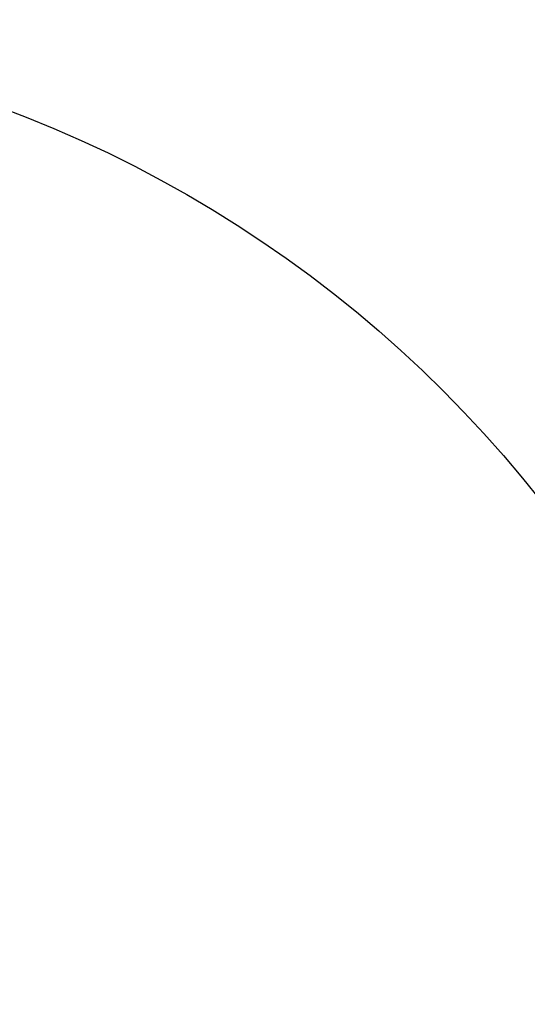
# Model space of a CAD drawing. Header units: millimetres. Extents: x 0 to 297, y 0 to 210.
# Tile 176 of 256: x 58.74 to 60.21, y 155.57 to 158.43. Entities that reach past the tile are written whole.
import ezdxf

# ---------------------------------------------------------------- set-up
doc = ezdxf.new("R2010")
doc.units = ezdxf.units.MM
doc.header["$LTSCALE"] = 16.335
doc.layers.get('0').update_dxf_attribs({"linetype": 'CONTINUOUS'})
doc.layers.add('AXES_REF', color=7, linetype='CONTINUOUS')

msp = doc.modelspace()

# ---------------------------------------------------------------- linework, layer by layer
at = {"color": 7, "linetype": 'Continuous'}
for radius in [5.8175, 5.817, 5.7797]:
    msp.add_circle((57.4547, 154.834), radius, dxfattribs=at)
msp.add_arc((57.4547, 154.834), 5.76, 278.27713, 261.72287, dxfattribs=at)
at = {"layer": 'AXES_REF', "color": 9, "linetype": 'Continuous'}
for radius in [5.3067, 3.5571]:
    msp.add_circle((57.4547, 154.834), radius, dxfattribs=at)
at = {"layer": 'AXES_REF', "color": 7, "linetype": 'Continuous'}
msp.add_arc((57.4547, 154.834), 5.892, 143.27538, 36.72462, dxfattribs=at)

doc.saveas('drawing.dxf')
